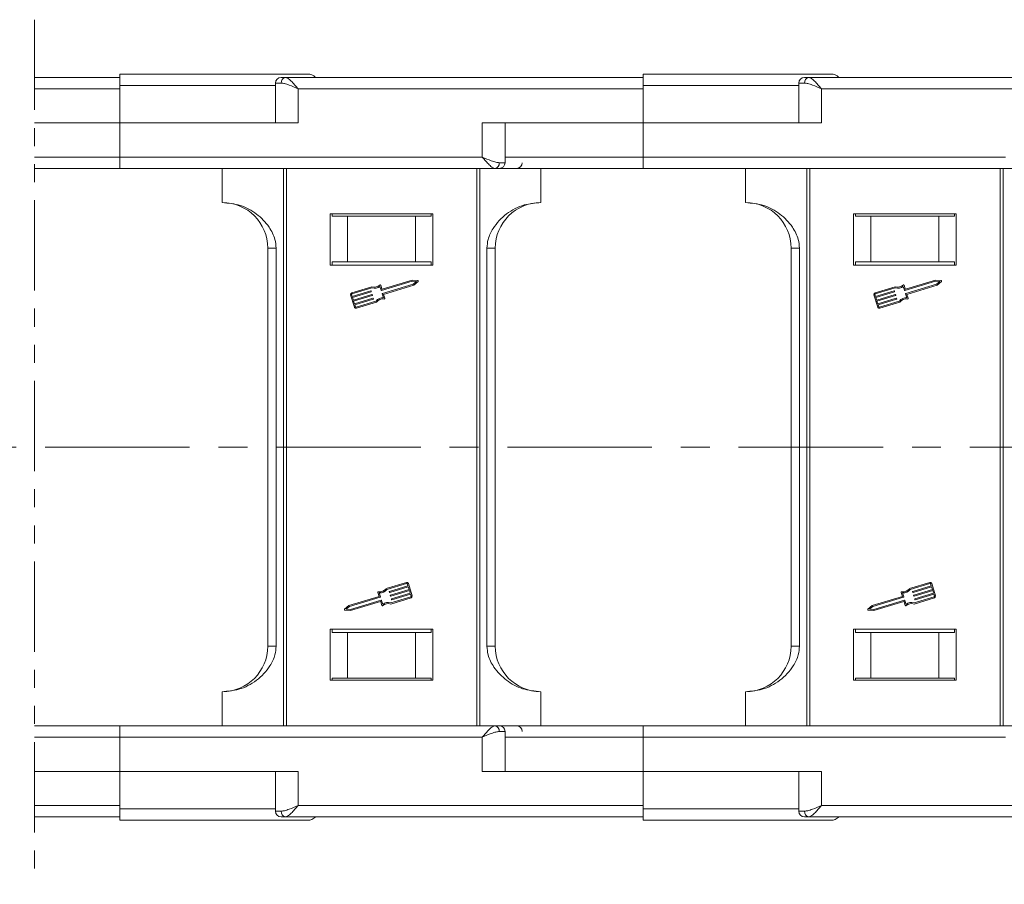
# Model space of a CAD drawing. Header units: millimetres. Extents: x 3199 to 4123, y -210 to 442.
# Tile 12 of 39: x 3810 to 3896, y -58 to 18. Entities that reach past the tile are written whole.
import ezdxf

# ---------------------------------------------------------------- set-up
doc = ezdxf.new("R2010")
doc.units = ezdxf.units.MM
doc.linetypes.add('CENTERX2', pattern=[20.32, 12.7, -2.54, 2.54, -2.54])
doc.linetypes.add('PHANTOM2', pattern=[31.75, 15.875, -3.175, 3.175, -3.175, 3.175, -3.175])

msp = doc.modelspace()

# ---------------------------------------------------------------- linework, layer by layer
at = {"color": 3, "linetype": 'PHANTOM2', "lineweight": 9, "ltscale": 0.5}
msp.add_line((3811.015, 18.167), (3811.01, -57.839), dxfattribs=at)
at = {"color": 7, "linetype": 'Continuous', "lineweight": 15}
for p, q in [((3818.516, 13.092), (3811.015, 13.092)), ((3864.516, 13.092), (3833.074, 13.092)), ((3910.516, 13.092), (3879.074, 13.092)), ((3818.516, 12.392), (3818.516, 12.092)), ((3832.192, 12.392), (3818.516, 12.392)), ((3832.192, 12.592), (3832.192, 9.092)), ((3832.702, 12.592), (3832.192, 12.592)), ((3864.516, 12.392), (3864.516, 12.092)), ((3878.192, 12.392), (3864.516, 12.392)), ((3878.192, 12.592), (3878.192, 9.092)), ((3878.702, 12.592), (3878.192, 12.592)), ((3811.015, 12.092), (3818.516, 12.092)), ((3818.516, 12.092), (3818.516, 9.092)), ((3834.192, 9.092), (3834.192, 12.092)), ((3834.192, 12.092), (3864.516, 12.092)), ((3864.516, 12.092), (3864.516, 9.092)), ((3880.192, 9.092), (3880.192, 12.092)), ((3880.192, 12.092), (3910.516, 12.092)), ((3818.516, 9.092), (3811.015, 9.092)), ((3818.516, 6.092), (3818.516, 9.092)), ((3818.516, 9.092), (3834.192, 9.092)), ((3864.516, 9.092), (3850.371, 9.092)), ((3850.371, 9.092), (3850.371, 6.092)), ((3852.371, 5.592), (3852.371, 9.092)), ((3864.516, 6.092), (3864.516, 9.092)), ((3864.516, 9.092), (3880.192, 9.092)), ((3818.516, 6.092), (3811.014, 6.092)), ((3850.371, 6.092), (3818.516, 6.092)), ((3818.516, 5.092), (3818.516, 6.092)), ((3864.516, 6.092), (3852.371, 6.092)), ((3896.371, 6.092), (3864.516, 6.092)), ((3864.516, 5.092), (3864.516, 6.092)), ((3852.371, 5.592), (3851.862, 5.592)), ((3851.489, 5.092), (3818.516, 5.092)), ((3827.516, 2.092), (3827.516, 5.092)), ((3832.887, 5.092), (3832.887, -19.408)), ((3833.15, -19.408), (3833.15, 5.092)), ((3849.882, 5.092), (3849.882, -19.408)), ((3850.145, -19.408), (3850.145, 5.092)), ((3851.626, 5.092), (3855.516, 5.092)), ((3855.516, 5.092), (3855.516, 2.092)), ((3897.489, 5.092), (3864.516, 5.092)), ((3873.516, 2.092), (3873.516, 5.092)), ((3878.887, 5.092), (3878.887, -19.408)), ((3879.15, -19.408), (3879.15, 5.092)), ((3895.882, 5.092), (3895.882, -19.408)), ((3896.145, -19.408), (3896.145, 5.092)), ((3837.016, 1.092), (3837.016, -3.408)), ((3846.016, 1.092), (3837.016, 1.092)), ((3837.165, 0.892), (3837.165, 1.092)), ((3837.165, 0.892), (3838.516, 0.892)), ((3838.516, 0.892), (3838.516, -3.108)), ((3844.516, 0.892), (3838.516, 0.892)), ((3844.516, -3.108), (3844.516, 0.892)), ((3844.516, 0.892), (3845.867, 0.892)), ((3845.867, 1.092), (3845.867, 0.892)), ((3846.016, -3.408), (3846.016, 1.092)), ((3892.016, 1.092), (3883.016, 1.092)), ((3883.016, 1.092), (3883.016, -3.408)), ((3883.165, 0.892), (3883.165, 1.092)), ((3883.165, 0.892), (3884.516, 0.892)), ((3884.516, 0.892), (3884.516, -3.108)), ((3890.516, 0.892), (3884.516, 0.892)), ((3890.516, -3.108), (3890.516, 0.892)), ((3890.516, 0.892), (3891.867, 0.892)), ((3891.867, 1.092), (3891.867, 0.892)), ((3892.016, -3.408), (3892.016, 1.092)), ((3832.255, -1.908), (3831.516, -1.908)), ((3831.516, -1.908), (3831.516, -19.408)), ((3832.255, -19.408), (3832.255, -1.908)), ((3850.778, -1.908), (3850.778, -19.408)), ((3851.516, -1.908), (3850.778, -1.908)), ((3851.516, -19.408), (3851.516, -1.908)), ((3878.255, -1.908), (3877.516, -1.908)), ((3877.516, -1.908), (3877.516, -19.408)), ((3878.255, -19.408), (3878.255, -1.908)), ((3837.016, -3.408), (3846.016, -3.408)), ((3838.516, -3.108), (3837.165, -3.108)), ((3837.165, -3.108), (3837.165, -3.408)), ((3844.516, -3.108), (3838.516, -3.108)), ((3845.867, -3.108), (3844.516, -3.108)), ((3845.867, -3.408), (3845.867, -3.108)), ((3883.016, -3.408), (3892.016, -3.408)), ((3884.516, -3.108), (3883.165, -3.108)), ((3883.165, -3.108), (3883.165, -3.408)), ((3890.516, -3.108), (3884.516, -3.108)), ((3891.867, -3.108), (3890.516, -3.108)), ((3891.867, -3.408), (3891.867, -3.108)), ((3841.45, -5.182), (3841.549, -5.507)), ((3844.224, -4.815), (3841.516, -5.64)), ((3844.215, -4.72), (3841.579, -5.522)), ((3841.598, -5.909), (3844.306, -5.085)), ((3841.693, -5.979), (3844.351, -5.169)), ((3844.702, -4.772), (3844.215, -4.72)), ((3844.582, -4.854), (3844.224, -4.815)), ((3844.306, -5.085), (3844.582, -4.854)), ((3844.351, -5.169), (3844.727, -4.855)), ((3887.45, -5.182), (3887.549, -5.507)), ((3890.224, -4.815), (3887.516, -5.64)), ((3890.215, -4.72), (3887.579, -5.522)), ((3887.598, -5.909), (3890.306, -5.085)), ((3887.693, -5.979), (3890.351, -5.169)), ((3890.702, -4.772), (3890.215, -4.72)), ((3890.582, -4.854), (3890.224, -4.815)), ((3890.306, -5.085), (3890.582, -4.854)), ((3890.351, -5.169), (3890.727, -4.855)), ((3838.8, -6.024), (3839.129, -7.103)), ((3838.89, -5.997), (3838.945, -6.177)), ((3840.676, -5.306), (3838.894, -5.848)), ((3840.676, -5.404), (3838.921, -5.938)), ((3838.945, -6.177), (3840.574, -5.681)), ((3840.601, -5.771), (3838.972, -6.267)), ((3839.041, -6.491), (3840.67, -5.995)), ((3840.603, -5.696), (3840.617, -5.741)), ((3840.699, -6.011), (3840.713, -6.056)), ((3841.487, -5.624), (3841.381, -5.277)), ((3841.688, -6.286), (3841.583, -5.939)), ((3841.799, -6.326), (3841.693, -5.979)), ((3884.8, -6.024), (3885.129, -7.103)), ((3884.89, -5.997), (3884.945, -6.177)), ((3886.676, -5.306), (3884.894, -5.848)), ((3886.676, -5.404), (3884.921, -5.938)), ((3884.945, -6.177), (3886.574, -5.681)), ((3886.601, -5.771), (3884.972, -6.267)), ((3885.041, -6.491), (3886.67, -5.995)), ((3886.603, -5.696), (3886.617, -5.741)), ((3886.699, -6.011), (3886.713, -6.056)), ((3887.487, -5.624), (3887.381, -5.277)), ((3887.688, -6.286), (3887.583, -5.939)), ((3887.799, -6.326), (3887.693, -5.979)), ((3838.972, -6.267), (3839.041, -6.491)), ((3840.697, -6.085), (3839.068, -6.581)), ((3839.068, -6.581), (3839.136, -6.806)), ((3839.136, -6.806), (3840.766, -6.31)), ((3840.793, -6.4), (3839.164, -6.896)), ((3839.164, -6.896), (3839.219, -7.076)), ((3839.277, -7.107), (3841.031, -6.573)), ((3839.305, -7.197), (3841.087, -6.654)), ((3840.795, -6.326), (3840.808, -6.371)), ((3884.972, -6.267), (3885.041, -6.491)), ((3886.697, -6.085), (3885.068, -6.581)), ((3885.068, -6.581), (3885.136, -6.806)), ((3885.136, -6.806), (3886.766, -6.31)), ((3886.793, -6.4), (3885.164, -6.896)), ((3885.164, -6.896), (3885.219, -7.076)), ((3885.277, -7.107), (3887.031, -6.573)), ((3885.305, -7.197), (3887.087, -6.654)), ((3886.795, -6.326), (3886.808, -6.371)), ((3831.516, -19.408), (3831.516, -36.908)), ((3832.255, -36.908), (3832.255, -19.408)), ((3832.887, -19.408), (3832.887, -43.908)), ((3833.15, -43.908), (3833.15, -19.408)), ((3849.882, -19.408), (3849.882, -43.908)), ((3850.145, -43.908), (3850.145, -19.408)), ((3850.778, -19.408), (3850.778, -36.908)), ((3851.516, -36.908), (3851.516, -19.408)), ((3877.516, -19.408), (3877.516, -36.908)), ((3878.255, -36.908), (3878.255, -19.408)), ((3878.887, -19.408), (3878.887, -43.908)), ((3879.15, -43.908), (3879.15, -19.408)), ((3895.882, -19.408), (3895.882, -43.908)), ((3896.145, -43.908), (3896.145, -19.408)), ((3843.698, -31.308), (3841.916, -31.85)), ((3843.726, -31.398), (3841.971, -31.932)), ((3842.21, -32.105), (3843.839, -31.609)), ((3843.866, -31.699), (3842.237, -32.194)), ((3842.306, -32.419), (3843.935, -31.923)), ((3843.962, -32.013), (3842.333, -32.509)), ((3843.839, -31.609), (3843.784, -31.429)), ((3843.935, -31.923), (3843.866, -31.699)), ((3844.203, -32.48), (3843.874, -31.402)), ((3844.031, -32.238), (3843.962, -32.013)), ((3889.698, -31.308), (3887.916, -31.85)), ((3889.726, -31.398), (3887.971, -31.932)), ((3888.21, -32.105), (3889.839, -31.609)), ((3889.866, -31.699), (3888.237, -32.194)), ((3888.306, -32.419), (3889.935, -31.923)), ((3889.962, -32.013), (3888.333, -32.509)), ((3889.839, -31.609), (3889.784, -31.429)), ((3889.935, -31.923), (3889.866, -31.699)), ((3890.203, -32.48), (3889.874, -31.402)), ((3890.031, -32.238), (3889.962, -32.013)), ((3841.31, -32.526), (3838.651, -33.335)), ((3841.405, -32.595), (3838.697, -33.419)), ((3838.779, -33.689), (3841.487, -32.865)), ((3841.204, -32.178), (3841.31, -32.526)), ((3841.315, -32.219), (3841.42, -32.566)), ((3841.516, -32.881), (3841.622, -33.228)), ((3842.208, -32.179), (3842.194, -32.134)), ((3842.304, -32.493), (3842.29, -32.448)), ((3842.326, -33.199), (3844.109, -32.656)), ((3842.327, -33.1), (3844.081, -32.566)), ((3842.4, -32.808), (3842.386, -32.763)), ((3842.402, -32.734), (3844.031, -32.238)), ((3844.058, -32.328), (3842.429, -32.824)), ((3844.113, -32.508), (3844.058, -32.328)), ((3887.31, -32.526), (3884.651, -33.335)), ((3887.405, -32.595), (3884.697, -33.419)), ((3884.779, -33.689), (3887.487, -32.865)), ((3887.204, -32.178), (3887.31, -32.526)), ((3887.315, -32.219), (3887.42, -32.566)), ((3887.516, -32.881), (3887.622, -33.228)), ((3888.208, -32.179), (3888.194, -32.134)), ((3888.304, -32.493), (3888.29, -32.448)), ((3888.326, -33.199), (3890.109, -32.656)), ((3888.327, -33.1), (3890.081, -32.566)), ((3888.4, -32.808), (3888.386, -32.763)), ((3888.402, -32.734), (3890.031, -32.238)), ((3890.058, -32.328), (3888.429, -32.824)), ((3890.113, -32.508), (3890.058, -32.328)), ((3838.651, -33.335), (3838.276, -33.65)), ((3838.301, -33.732), (3838.788, -33.784)), ((3838.697, -33.419), (3838.421, -33.651)), ((3838.421, -33.651), (3838.779, -33.689)), ((3838.788, -33.784), (3841.424, -32.982)), ((3841.553, -33.323), (3841.454, -32.998)), ((3884.651, -33.335), (3884.276, -33.65)), ((3884.301, -33.732), (3884.788, -33.784)), ((3884.697, -33.419), (3884.421, -33.651)), ((3884.421, -33.651), (3884.779, -33.689)), ((3884.788, -33.784), (3887.424, -32.982)), ((3887.553, -33.323), (3887.454, -32.998)), ((3846.016, -35.408), (3837.016, -35.408)), ((3837.016, -35.408), (3837.016, -39.908)), ((3837.165, -35.408), (3837.165, -35.708)), ((3845.867, -35.708), (3845.867, -35.408)), ((3846.016, -39.908), (3846.016, -35.408)), ((3883.016, -35.408), (3883.016, -39.908)), ((3892.016, -35.408), (3883.016, -35.408)), ((3883.165, -35.408), (3883.165, -35.708)), ((3891.867, -35.708), (3891.867, -35.408)), ((3892.016, -39.908), (3892.016, -35.408)), ((3837.165, -35.708), (3838.516, -35.708)), ((3838.516, -35.708), (3838.516, -39.708)), ((3844.516, -35.708), (3838.516, -35.708)), ((3844.516, -39.708), (3844.516, -35.708)), ((3844.516, -35.708), (3845.867, -35.708)), ((3883.165, -35.708), (3884.516, -35.708)), ((3884.516, -35.708), (3884.516, -39.708)), ((3890.516, -35.708), (3884.516, -35.708)), ((3890.516, -39.708), (3890.516, -35.708)), ((3890.516, -35.708), (3891.867, -35.708)), ((3831.516, -36.908), (3832.255, -36.908)), ((3851.516, -36.908), (3850.778, -36.908)), ((3877.516, -36.908), (3878.255, -36.908)), ((3837.165, -39.708), (3838.516, -39.708)), ((3837.165, -39.908), (3837.165, -39.708)), ((3838.516, -39.708), (3844.516, -39.708)), ((3845.867, -39.708), (3844.516, -39.708)), ((3845.867, -39.708), (3845.867, -39.908)), ((3883.165, -39.708), (3884.516, -39.708)), ((3883.165, -39.908), (3883.165, -39.708)), ((3884.516, -39.708), (3890.516, -39.708)), ((3891.867, -39.708), (3890.516, -39.708)), ((3891.867, -39.708), (3891.867, -39.908)), ((3837.016, -39.908), (3846.016, -39.908)), ((3883.016, -39.908), (3892.016, -39.908)), ((3827.516, -43.908), (3827.516, -40.908)), ((3855.516, -43.908), (3855.516, -40.908)), ((3873.516, -43.908), (3873.516, -40.908)), ((3818.516, -44.908), (3818.516, -43.908)), ((3818.516, -43.908), (3851.489, -43.908)), ((3851.489, -43.908), (3855.516, -43.908)), ((3864.516, -44.908), (3864.516, -43.908)), ((3864.516, -43.908), (3897.489, -43.908)), ((3811.011, -44.908), (3818.516, -44.908)), ((3818.516, -47.908), (3818.516, -44.908)), ((3818.516, -44.908), (3850.371, -44.908)), ((3850.371, -44.908), (3850.371, -47.908)), ((3851.862, -44.408), (3852.371, -44.408)), ((3852.371, -47.908), (3852.371, -44.408)), ((3852.371, -44.908), (3864.516, -44.908)), ((3864.516, -44.908), (3896.371, -44.908)), ((3864.516, -47.908), (3864.516, -44.908)), ((3811.011, -47.908), (3818.516, -47.908)), ((3834.192, -47.908), (3818.516, -47.908)), ((3818.516, -47.908), (3818.516, -50.908)), ((3832.192, -47.908), (3832.192, -51.408)), ((3834.192, -50.908), (3834.192, -47.908)), ((3850.371, -47.908), (3864.516, -47.908)), ((3880.192, -47.908), (3864.516, -47.908)), ((3864.516, -47.908), (3864.516, -50.908)), ((3878.192, -47.908), (3878.192, -51.408)), ((3880.192, -50.908), (3880.192, -47.908)), ((3818.516, -50.908), (3811.011, -50.908)), ((3818.516, -50.908), (3818.516, -51.208)), ((3864.516, -50.908), (3834.192, -50.908)), ((3864.516, -50.908), (3864.516, -51.208)), ((3910.516, -50.908), (3880.192, -50.908)), ((3811.011, -51.908), (3818.516, -51.908)), ((3818.516, -51.208), (3832.192, -51.208)), ((3832.192, -51.408), (3832.702, -51.408)), ((3833.074, -51.908), (3864.516, -51.908)), ((3864.516, -51.208), (3878.192, -51.208)), ((3878.192, -51.408), (3878.702, -51.408)), ((3879.074, -51.908), (3910.516, -51.908))]:
    msp.add_line(p, q, dxfattribs=at)
at = {"color": 1, "linetype": 'CENTERX2', "lineweight": 13}
msp.add_line((4007.525, -19.408), (3496.344, -19.408), dxfattribs=at)
at = {"color": 7, "linetype": 'Continuous', "lineweight": 15}
for centre, radius, start, end in [((3832.692, 12.592), 0.5, 90, 180), ((3833.149, 12.647), 0.451, 99.5202, 187.08135), ((3835.016, 12.392), 1, 44.87138, 90), ((3878.692, 12.592), 0.5, 90, 180), ((3879.149, 12.647), 0.451, 99.5202, 187.08135), ((3881.016, 12.392), 1, 44.87138, 90), ((3851.415, 5.536), 0.451, 279.5202, 7.08135), ((3851.871, 5.592), 0.5, 270, 0), ((3853.377, 5.592), 0.5, 270, 0), ((3827.516, -1.908), 4, 0, 90), ((3855.516, -1.908), 4, 90, 180), ((3873.516, -1.908), 4, 0, 90), ((3840.902, -4.645), 0.698, 251.11204, 312.44471), ((3841.405, -5.195), 0.047, 16.9297, 132.44471), ((3844.697, -4.819), 0.047, 309.95116, 83.90824), ((3886.902, -4.645), 0.698, 251.11204, 312.44471), ((3887.405, -5.195), 0.047, 16.9297, 132.44471), ((3890.697, -4.819), 0.047, 309.95116, 83.90824), ((3838.935, -5.983), 0.141, 106.9297, 196.9297), ((3838.935, -5.983), 0.047, 106.9297, 196.9297), ((3840.581, -5.703), 0.0235, 16.9297, 106.9297), ((3840.595, -5.748), 0.0235, 286.9297, 16.9297), ((3840.677, -6.018), 0.0235, 16.9297, 106.9297), ((3840.902, -4.645), 0.792, 253.37041, 307.16635), ((3840.69, -6.063), 0.0235, 286.9297, 16.9297), ((3841.509, -5.617), 0.0235, 196.9297, 286.9297), ((3841.572, -5.5), 0.0235, 196.9297, 286.9297), ((3841.605, -5.932), 0.0235, 106.9297, 196.9297), ((3884.935, -5.983), 0.141, 106.9297, 196.9297), ((3884.935, -5.983), 0.047, 106.9297, 196.9297), ((3886.581, -5.703), 0.0235, 16.9297, 106.9297), ((3886.595, -5.748), 0.0235, 286.9297, 16.9297), ((3886.677, -6.018), 0.0235, 16.9297, 106.9297), ((3886.902, -4.645), 0.792, 253.37041, 307.16635), ((3886.69, -6.063), 0.0235, 286.9297, 16.9297), ((3887.509, -5.617), 0.0235, 196.9297, 286.9297), ((3887.572, -5.5), 0.0235, 196.9297, 286.9297), ((3887.605, -5.932), 0.0235, 106.9297, 196.9297), ((3840.772, -6.333), 0.0235, 16.9297, 106.9297), ((3840.786, -6.377), 0.0235, 286.9297, 16.9297), ((3841.643, -7.077), 0.792, 86.69305, 140.48899), ((3841.643, -7.077), 0.698, 81.41469, 142.74736), ((3841.754, -6.34), 0.047, 261.41469, 16.9297), ((3886.772, -6.333), 0.0235, 16.9297, 106.9297), ((3886.786, -6.377), 0.0235, 286.9297, 16.9297), ((3887.643, -7.077), 0.792, 86.69305, 140.48899), ((3887.643, -7.077), 0.698, 81.41469, 142.74736), ((3887.754, -6.34), 0.047, 261.41469, 16.9297), ((3839.263, -7.062), 0.141, 196.9297, 286.9297), ((3839.263, -7.062), 0.047, 196.9297, 286.9297), ((3885.263, -7.062), 0.141, 196.9297, 286.9297), ((3885.263, -7.062), 0.047, 196.9297, 286.9297), ((3841.36, -31.428), 0.698, 261.41469, 322.74736), ((3841.36, -31.428), 0.792, 266.69305, 320.48899), ((3843.739, -31.443), 0.141, 16.9297, 106.9297), ((3843.739, -31.443), 0.047, 16.9297, 106.9297), ((3887.36, -31.428), 0.698, 261.41469, 322.74736), ((3887.36, -31.428), 0.792, 266.69305, 320.48899), ((3889.739, -31.443), 0.141, 16.9297, 106.9297), ((3889.739, -31.443), 0.047, 16.9297, 106.9297), ((3841.249, -32.164), 0.047, 81.41469, 196.9297), ((3841.398, -32.573), 0.0235, 286.9297, 16.9297), ((3841.494, -32.887), 0.0235, 16.9297, 106.9297), ((3842.217, -32.127), 0.0235, 106.9297, 196.9297), ((3842.231, -32.172), 0.0235, 196.9297, 286.9297), ((3842.313, -32.442), 0.0235, 106.9297, 196.9297), ((3842.326, -32.487), 0.0235, 196.9297, 286.9297), ((3842.408, -32.756), 0.0235, 106.9297, 196.9297), ((3842.422, -32.801), 0.0235, 196.9297, 286.9297), ((3844.068, -32.521), 0.047, 286.9297, 16.9297), ((3844.068, -32.521), 0.141, 286.9297, 16.9297), ((3887.249, -32.164), 0.047, 81.41469, 196.9297), ((3887.398, -32.573), 0.0235, 286.9297, 16.9297), ((3887.494, -32.887), 0.0235, 16.9297, 106.9297), ((3888.217, -32.127), 0.0235, 106.9297, 196.9297), ((3888.231, -32.172), 0.0235, 196.9297, 286.9297), ((3888.313, -32.442), 0.0235, 106.9297, 196.9297), ((3888.326, -32.487), 0.0235, 196.9297, 286.9297), ((3888.408, -32.756), 0.0235, 106.9297, 196.9297), ((3888.422, -32.801), 0.0235, 196.9297, 286.9297), ((3890.068, -32.521), 0.047, 286.9297, 16.9297), ((3890.068, -32.521), 0.141, 286.9297, 16.9297), ((3838.306, -33.686), 0.047, 129.95116, 263.90824), ((3841.431, -33.005), 0.0235, 16.9297, 106.9297), ((3841.598, -33.309), 0.047, 196.9297, 312.44471), ((3842.1, -33.859), 0.792, 73.37041, 127.16635), ((3842.1, -33.859), 0.698, 71.11204, 132.44471), ((3884.306, -33.686), 0.047, 129.95116, 263.90824), ((3887.431, -33.005), 0.0235, 16.9297, 106.9297), ((3887.598, -33.309), 0.047, 196.9297, 312.44471), ((3888.1, -33.859), 0.792, 73.37041, 127.16635), ((3888.1, -33.859), 0.698, 71.11204, 132.44471), ((3827.516, -36.908), 4, 270, 0), ((3855.516, -36.908), 4, 180, 270), ((3873.516, -36.908), 4, 270, 0), ((3851.415, -44.353), 0.451, 352.91869, 80.47981), ((3851.871, -44.408), 0.5, 0, 90), ((3853.377, -44.408), 0.5, 0, 90), ((3832.692, -51.408), 0.5, 180, 270), ((3833.149, -51.464), 0.451, 172.91869, 260.47981), ((3835.016, -51.208), 1, 270, 315.47936), ((3878.692, -51.408), 0.5, 180, 270), ((3879.149, -51.464), 0.451, 172.91869, 260.47981), ((3881.016, -51.208), 1, 270, 315.47936)]:
    msp.add_arc(centre, radius, start, end, dxfattribs=at)
for points, knots in [([(3835.016, 13.392), (3834.963, 13.392), (3834.852, 13.392), (3833.934, 13.392), (3832.412, 13.392), (3830.266, 13.392), (3827.628, 13.392), (3824.671, 13.392), (3821.595, 13.392), (3819.522, 13.392), (3818.516, 13.392)], [0, 0, 0, 0, 0.116516, 0.240011, 0.368641, 0.5, 0.631359, 0.759989, 0.883484, 1, 1, 1, 1]), ([(3818.516, 13.392), (3818.516, 13.381), (3818.516, 13.358), (3818.516, 13.186), (3818.516, 12.932), (3818.516, 12.651), (3818.516, 12.465), (3818.516, 12.392)], [0, 0, 0, 0, 0.214694, 0.429388, 0.644082, 0.858775, 1, 1, 1, 1]), ([(3833.074, 13.092), (3833.142, 13.075), (3833.286, 13.039), (3833.565, 12.789), (3833.875, 12.459), (3834.086, 12.214), (3834.192, 12.092)], [0, 0, 0, 0, 0.23435, 0.498195, 0.748869, 1, 1, 1, 1]), ([(3881.016, 13.392), (3880.963, 13.392), (3880.852, 13.392), (3879.934, 13.392), (3878.412, 13.392), (3876.266, 13.392), (3873.628, 13.392), (3870.671, 13.392), (3867.595, 13.392), (3865.522, 13.392), (3864.516, 13.392)], [0, 0, 0, 0, 0.116516, 0.240011, 0.368641, 0.5, 0.631359, 0.759989, 0.883484, 1, 1, 1, 1]), ([(3864.516, 13.392), (3864.516, 13.381), (3864.516, 13.358), (3864.516, 13.186), (3864.516, 12.932), (3864.516, 12.651), (3864.516, 12.465), (3864.516, 12.392)], [0, 0, 0, 0, 0.214694, 0.429388, 0.644082, 0.858775, 1, 1, 1, 1]), ([(3879.074, 13.092), (3879.142, 13.075), (3879.286, 13.039), (3879.565, 12.789), (3879.875, 12.459), (3880.086, 12.214), (3880.192, 12.092)], [0, 0, 0, 0, 0.2343503, 0.4981953, 0.748869, 1, 1, 1, 1]), ([(3834.192, 12.092), (3833.923, 12.208), (3833.504, 12.388), (3833.006, 12.56), (3832.796, 12.582), (3832.702, 12.592)], [0, 0, 0, 0, 0.4984129, 0.772928, 1, 1, 1, 1]), ([(3880.192, 12.092), (3879.923, 12.208), (3879.504, 12.388), (3879.006, 12.56), (3878.796, 12.582), (3878.702, 12.592)], [0, 0, 0, 0, 0.498413, 0.772928, 1, 1, 1, 1]), ([(3850.371, 6.092), (3850.641, 5.975), (3851.059, 5.795), (3851.558, 5.623), (3851.767, 5.601), (3851.862, 5.592)], [0, 0, 0, 0, 0.498413, 0.772928, 1, 1, 1, 1]), ([(3851.489, 5.092), (3851.421, 5.108), (3851.277, 5.144), (3850.998, 5.394), (3850.689, 5.724), (3850.477, 5.969), (3850.371, 6.092)], [0, 0, 0, 0, 0.2343503, 0.4981953, 0.748869, 1, 1, 1, 1]), ([(3818.516, 5.092), (3817.51, 5.092), (3815.438, 5.092), (3812.923, 5.092), (3811.48, 5.092), (3811.014, 5.092)], [0, 0, 0, 0, 0.2136251, 0.4400463, 0.5514248, 0.5514248, 0.5514248, 0.5514248]), ([(3851.758, 5.092), (3851.752, 5.092), (3851.709, 5.092), (3851.591, 5.092), (3851.489, 5.092)], [0, 0, 0, 0, 0.142198, 1, 1, 1, 1]), ([(3864.516, 5.092), (3863.51, 5.092), (3861.438, 5.092), (3858.356, 5.092), (3855.427, 5.092), (3853.283, 5.092), (3852.348, 5.092), (3852.108, 5.092)], [0, 0, 0, 0, 0.213625, 0.440046, 0.675881, 0.91672, 1, 1, 1, 1]), ([(3832.255, -1.908), (3832.231, -1.655), (3832.169, -0.998), (3831.601, 0.083), (3830.577, 1.149), (3829.133, 1.938), (3828.06, 2.04), (3827.516, 2.092)], [0, 0, 0, 0, 0.109672, 0.284648, 0.519248, 0.75632, 1, 1, 1, 1]), ([(3855.516, 2.092), (3855.027, 2.049), (3853.959, 1.957), (3852.457, 1.171), (3851.401, 0.046), (3850.858, -1.045), (3850.801, -1.656), (3850.778, -1.908)], [0, 0, 0, 0, 0.219162, 0.4791659, 0.7354888, 0.890617, 1, 1, 1, 1]), ([(3878.255, -1.908), (3878.231, -1.655), (3878.169, -0.998), (3877.601, 0.083), (3876.577, 1.149), (3875.133, 1.938), (3874.06, 2.04), (3873.516, 2.092)], [0, 0, 0, 0, 0.109672, 0.284648, 0.519248, 0.75632, 1, 1, 1, 1]), ([(3827.516, -40.908), (3828.005, -40.866), (3829.073, -40.774), (3830.575, -39.988), (3831.631, -38.863), (3832.174, -37.772), (3832.231, -37.161), (3832.255, -36.908)], [0, 0, 0, 0, 0.219162, 0.479166, 0.735489, 0.890617, 1, 1, 1, 1]), ([(3850.778, -36.908), (3850.801, -37.162), (3850.863, -37.819), (3851.431, -38.9), (3852.455, -39.966), (3853.899, -40.755), (3854.972, -40.857), (3855.516, -40.908)], [0, 0, 0, 0, 0.109672, 0.284648, 0.519248, 0.75632, 1, 1, 1, 1]), ([(3873.516, -40.908), (3874.005, -40.866), (3875.073, -40.774), (3876.575, -39.988), (3877.631, -38.863), (3878.174, -37.772), (3878.231, -37.161), (3878.255, -36.908)], [0, 0, 0, 0, 0.219162, 0.479166, 0.735489, 0.890617, 1, 1, 1, 1]), ([(3811.011, -43.908), (3811.478, -43.908), (3812.922, -43.908), (3815.438, -43.908), (3817.51, -43.908), (3818.516, -43.908)], [0.4492453, 0.4492453, 0.4492453, 0.4492453, 0.5606696, 0.7867224, 1, 1, 1, 1]), ([(3850.371, -44.908), (3850.477, -44.786), (3850.689, -44.541), (3850.998, -44.211), (3851.277, -43.961), (3851.421, -43.925), (3851.489, -43.908)], [0, 0, 0, 0, 0.251131, 0.501805, 0.765641, 1, 1, 1, 1]), ([(3851.489, -43.908), (3851.593, -43.908), (3851.701, -43.908), (3851.742, -43.908), (3851.743, -43.908)], [0, 0, 0, 0, 0.957912, 1, 1, 1, 1]), ([(3852.093, -43.908), (3852.338, -43.908), (3853.278, -43.908), (3855.427, -43.908), (3858.356, -43.908), (3861.438, -43.908), (3863.51, -43.908), (3864.516, -43.908)], [0, 0, 0, 0, 0.0847716, 0.3252189, 0.5606696, 0.7867224, 1, 1, 1, 1]), ([(3851.862, -44.408), (3851.767, -44.418), (3851.558, -44.44), (3851.059, -44.612), (3850.641, -44.792), (3850.371, -44.908)], [0, 0, 0, 0, 0.227063, 0.501587, 1, 1, 1, 1]), ([(3832.702, -51.408), (3832.796, -51.399), (3833.006, -51.377), (3833.504, -51.205), (3833.923, -51.025), (3834.192, -50.908)], [0, 0, 0, 0, 0.227063, 0.501587, 1, 1, 1, 1]), ([(3834.192, -50.908), (3834.086, -51.031), (3833.875, -51.276), (3833.565, -51.606), (3833.286, -51.856), (3833.142, -51.892), (3833.074, -51.908)], [0, 0, 0, 0, 0.251131, 0.501805, 0.765641, 1, 1, 1, 1]), ([(3878.702, -51.408), (3878.796, -51.399), (3879.006, -51.377), (3879.504, -51.205), (3879.923, -51.025), (3880.192, -50.908)], [0, 0, 0, 0, 0.227063, 0.501587, 1, 1, 1, 1]), ([(3880.192, -50.908), (3880.086, -51.031), (3879.875, -51.276), (3879.565, -51.606), (3879.286, -51.856), (3879.142, -51.892), (3879.074, -51.908)], [0, 0, 0, 0, 0.251131, 0.501805, 0.765641, 1, 1, 1, 1]), ([(3818.516, -51.208), (3818.516, -51.321), (3818.516, -51.546), (3818.516, -51.845), (3818.516, -52.072), (3818.516, -52.191), (3818.516, -52.204), (3818.516, -52.208)], [0, 0, 0, 0, 0.214694, 0.429388, 0.644082, 0.858775, 1, 1, 1, 1]), ([(3864.516, -51.208), (3864.516, -51.321), (3864.516, -51.546), (3864.516, -51.845), (3864.516, -52.072), (3864.516, -52.191), (3864.516, -52.204), (3864.516, -52.208)], [0, 0, 0, 0, 0.214694, 0.429388, 0.644082, 0.858775, 1, 1, 1, 1]), ([(3818.516, -52.208), (3819.522, -52.208), (3821.595, -52.208), (3824.671, -52.208), (3827.628, -52.208), (3830.266, -52.208), (3832.412, -52.208), (3833.934, -52.208), (3834.852, -52.208), (3834.963, -52.208), (3835.016, -52.208)], [0, 0, 0, 0, 0.116516, 0.240011, 0.368641, 0.5, 0.631359, 0.759989, 0.883484, 1, 1, 1, 1]), ([(3864.516, -52.208), (3865.522, -52.208), (3867.595, -52.208), (3870.671, -52.208), (3873.628, -52.208), (3876.266, -52.208), (3878.412, -52.208), (3879.934, -52.208), (3880.852, -52.208), (3880.963, -52.208), (3881.016, -52.208)], [0, 0, 0, 0, 0.116516, 0.240011, 0.368641, 0.5, 0.631359, 0.759989, 0.883484, 1, 1, 1, 1])]:
    msp.add_open_spline(points, degree=3, knots=knots, dxfattribs=at)
for points in [[(3833.074, 13.092), (3832.964, 13.092), (3832.745, 13.092), (3832.71, 13.092), (3832.692, 13.092)], [(3879.074, 13.092), (3878.964, 13.092), (3878.745, 13.092), (3878.71, 13.092), (3878.692, 13.092)], [(3832.692, -51.908), (3832.71, -51.908), (3832.745, -51.908), (3832.964, -51.908), (3833.074, -51.908)], [(3878.692, -51.908), (3878.71, -51.908), (3878.745, -51.908), (3878.964, -51.908), (3879.074, -51.908)]]:
    msp.add_open_spline(points, degree=3, dxfattribs=at)

doc.saveas('drawing.dxf')
